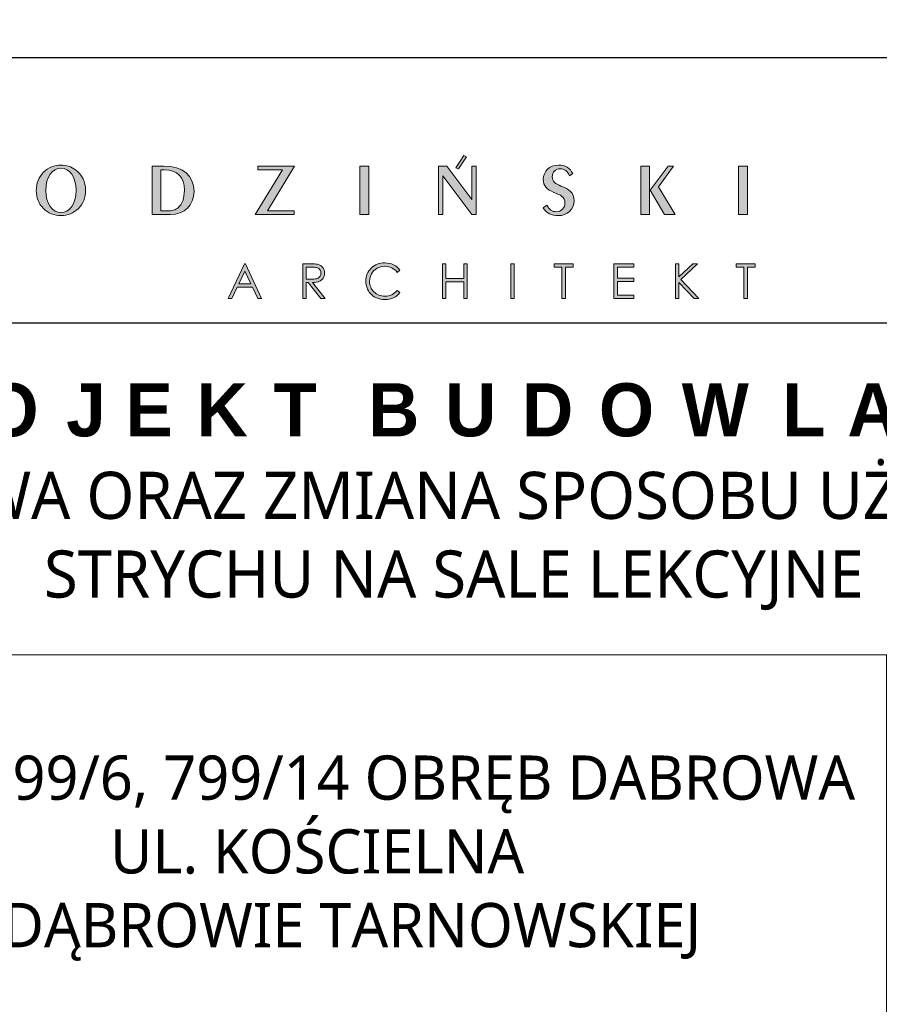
# Model space of a CAD drawing. Header units: millimetres. Extents: x -221 to 149158, y -114258 to 0.
# Tile 82 of 219: x 90289 to 90872, y -55405 to -54738. Entities that reach past the tile are written whole.
import ezdxf

# ---------------------------------------------------------------- set-up
doc = ezdxf.new("R2010")
doc.units = ezdxf.units.MM
doc.layers.get('0').update_dxf_attribs({"lineweight": 0})
doc.layers.add('A-przekrycieram.ART', color=7, linetype='Continuous', lineweight=0, true_color=0xffffff)
doc.layers.add('opis..KF', color=250, linetype='Continuous', lineweight=15)
doc.styles.add('ARCH', font='segoeuil.ttf')

# ---------------------------------------------------------------- blocks, each defined once
blk = doc.blocks.new('*U1674')
at = {"layer": 'A-przekrycieram.ART'}
h = blk.add_hatch(color=256, dxfattribs=at)
h.dxf.hatch_style = 1
h.paths.add_polyline_path([(0, 4200), (5940, 4200), (5940, 0), (0, 0)])
h.paths.add_polyline_path([(200, 4100), (5840, 4100), (5840, 100), (200, 100)], flags=16)
blk = doc.blocks.new('A$C3E4B4AA6')
at = {"layer": 'opis..KF', "lineweight": 0}
h = blk.add_hatch(color=256, dxfattribs=at)
h.dxf.hatch_style = 1
edge = h.paths.add_edge_path()
edge.add_spline(control_points=[(450.52, 40.88), (450.52, 40.88), (450.52, 59.11), (450.52, 59.11), (450.52, 59.11), (450.52, 59.11), (448.89, 59.11), (448.89, 59.11), (448.89, 59.11), (448.89, 59.11), (448.89, 46.51), (448.89, 46.51), (448.89, 46.51), (448.89, 46.51), (439.46, 59.11), (439.46, 59.11), (439.46, 59.11), (439.46, 59.11), (436.36, 59.11), (436.36, 59.11), (436.36, 59.11), (436.36, 59.11), (436.36, 40.88), (436.36, 40.88), (436.36, 40.88), (436.36, 40.88), (437.97, 40.88), (437.97, 40.88), (437.97, 40.88), (437.97, 40.88), (437.97, 55.4), (437.97, 55.4), (437.97, 55.4), (437.97, 55.4), (448.89, 40.88), (448.89, 40.88), (448.89, 40.88), (448.89, 40.88), (450.52, 40.88), (450.52, 40.88)], knot_values=[0, 0, 0, 0, 0.090909, 0.090909, 0.090909, 0.091009, 0.181818, 0.181818, 0.181818, 0.181918, 0.272727, 0.272727, 0.272727, 0.272827, 0.363636, 0.363636, 0.363636, 0.363736, 0.454545, 0.454545, 0.454545, 0.454645, 0.545455, 0.545455, 0.545455, 0.545555, 0.636364, 0.636364, 0.636364, 0.636464, 0.727273, 0.727273, 0.727273, 0.727373, 0.818182, 0.818182, 0.818182, 0.818282, 1, 1, 1, 1], degree=3, periodic=0)
edge = h.paths.add_edge_path()
edge.add_spline(control_points=[(443.87, 58.02), (443.87, 58.02), (446.85, 62.62), (446.85, 62.62), (446.85, 62.62), (446.85, 62.62), (445.89, 63.1), (445.89, 63.1), (445.89, 63.1), (445.89, 63.1), (442.91, 58.5), (442.91, 58.5), (442.91, 58.5), (442.91, 58.5), (443.87, 58.02), (443.87, 58.02)], knot_values=[0, 0, 0, 0, 0.2, 0.2, 0.2, 0.2001, 0.4, 0.4, 0.4, 0.4001, 0.6, 0.6, 0.6, 0.6001, 1, 1, 1, 1], degree=3, periodic=0)
h = blk.add_hatch(color=256, dxfattribs=at)
h.dxf.hatch_style = 1
edge = h.paths.add_edge_path()
edge.add_spline(control_points=[(303.45, 49.95), (303.45, 53.16), (302.11, 55.89), (299.68, 57.69), (299.68, 57.69), (298.04, 58.86), (296.14, 59.5), (294.15, 59.5), (294.15, 59.5), (291.66, 59.5), (289.35, 58.52), (287.59, 56.79), (287.59, 56.79), (285.79, 55.04), (284.84, 52.65), (284.84, 49.95), (284.84, 49.95), (284.84, 47.27), (285.79, 44.9), (287.54, 43.15), (287.54, 43.15), (289.35, 41.35), (291.64, 40.44), (294.15, 40.44), (294.15, 40.44), (296.63, 40.44), (298.92, 41.35), (300.72, 43.15), (300.72, 43.15), (302.5, 44.9), (303.45, 47.27), (303.45, 49.95)], knot_values=[0, 0, 0, 0, 0.111111, 0.111111, 0.111111, 0.111211, 0.222222, 0.222222, 0.222222, 0.222322, 0.333333, 0.333333, 0.333333, 0.333433, 0.444444, 0.444444, 0.444444, 0.444544, 0.555556, 0.555556, 0.555556, 0.555656, 0.666667, 0.666667, 0.666667, 0.666767, 0.777778, 0.777778, 0.777778, 0.777878, 1, 1, 1, 1], degree=3, periodic=0)
edge = h.paths.add_edge_path(flags=16)
edge.add_spline(control_points=[(299.85, 49.95), (299.85, 44.76), (297.31, 41.61), (294.15, 41.61), (294.15, 41.61), (290.95, 41.61), (288.44, 44.78), (288.44, 49.95), (288.44, 49.95), (288.44, 55.14), (290.95, 58.33), (294.15, 58.33), (294.15, 58.33), (297.31, 58.33), (299.85, 55.16), (299.85, 49.95)], knot_values=[0, 0, 0, 0, 0.2, 0.2, 0.2, 0.2001, 0.4, 0.4, 0.4, 0.4001, 0.6, 0.6, 0.6, 0.6001, 1, 1, 1, 1], degree=3, periodic=0)
h = blk.add_hatch(color=256, dxfattribs=at)
h.dxf.hatch_style = 1
edge = h.paths.add_edge_path()
edge.add_spline(control_points=[(487.4, 46.07), (487.4, 49.21), (485.45, 50.31), (482.45, 51.6), (482.45, 51.6), (480.41, 52.48), (479.16, 53.28), (479.16, 55.04), (479.16, 55.04), (479.16, 56.87), (480.41, 58.11), (482.16, 58.11), (482.16, 58.11), (483.79, 58.11), (485.04, 57.18), (485.67, 55.45), (485.67, 55.45), (485.67, 55.45), (486.86, 56.26), (486.86, 56.26), (486.86, 56.26), (485.94, 58.33), (483.99, 59.5), (481.48, 59.5), (481.48, 59.5), (478.07, 59.5), (475.8, 57.18), (475.8, 54.09), (475.8, 54.09), (475.8, 51.63), (477.12, 50.31), (479.82, 49.19), (479.82, 49.19), (482.28, 48.19), (483.96, 47.53), (483.96, 45.22), (483.96, 45.22), (483.96, 43.32), (482.65, 41.91), (480.68, 41.91), (480.68, 41.91), (479.29, 41.91), (477.95, 42.76), (477.12, 44.34), (477.12, 44.34), (477.12, 44.34), (475.78, 43.39), (475.78, 43.39), (475.78, 43.39), (477.12, 41.35), (478.9, 40.44), (481.38, 40.44), (481.38, 40.44), (484.84, 40.44), (487.4, 42.78), (487.4, 46.07)], knot_values=[0, 0, 0, 0, 0.066667, 0.066667, 0.066667, 0.066767, 0.133333, 0.133333, 0.133333, 0.133433, 0.2, 0.2, 0.2, 0.2001, 0.266667, 0.266667, 0.266667, 0.266767, 0.333333, 0.333333, 0.333333, 0.333433, 0.4, 0.4, 0.4, 0.4001, 0.466667, 0.466667, 0.466667, 0.466767, 0.533333, 0.533333, 0.533333, 0.533433, 0.6, 0.6, 0.6, 0.6001, 0.666667, 0.666667, 0.666667, 0.666767, 0.733333, 0.733333, 0.733333, 0.733433, 0.8, 0.8, 0.8, 0.8001, 0.866667, 0.866667, 0.866667, 0.866767, 1, 1, 1, 1], degree=3, periodic=0)
h = blk.add_hatch(color=256, dxfattribs=at)
h.dxf.hatch_style = 1
edge = h.paths.add_edge_path()
edge.add_spline(control_points=[(344.26, 49.58), (344.26, 55.48), (340.09, 59.11), (332.9, 59.11), (332.9, 59.11), (332.9, 59.11), (328.45, 59.11), (328.45, 59.11), (328.45, 59.11), (328.45, 59.11), (328.45, 40.88), (328.45, 40.88), (328.45, 40.88), (328.45, 40.88), (335.34, 40.88), (335.34, 40.88), (335.34, 40.88), (340.72, 40.88), (344.26, 44.39), (344.26, 49.58)], knot_values=[0, 0, 0, 0, 0.166667, 0.166667, 0.166667, 0.166767, 0.333333, 0.333333, 0.333333, 0.333433, 0.5, 0.5, 0.5, 0.5001, 0.666667, 0.666667, 0.666667, 0.666767, 1, 1, 1, 1], degree=3, periodic=0)
edge = h.paths.add_edge_path(flags=16)
edge.add_spline(control_points=[(340.63, 50.04), (340.63, 47), (339.75, 44.71), (338.31, 43.44), (338.31, 43.44), (337.29, 42.56), (335.85, 42.25), (333.81, 42.25), (333.81, 42.25), (333.81, 42.25), (331.81, 42.25), (331.81, 42.25), (331.81, 42.25), (331.81, 42.25), (331.81, 57.74), (331.81, 57.74), (331.81, 57.74), (331.81, 57.74), (333.07, 57.74), (333.07, 57.74), (333.07, 57.74), (337.97, 57.74), (340.63, 55.01), (340.63, 50.04)], knot_values=[0, 0, 0, 0, 0.142857, 0.142857, 0.142857, 0.142957, 0.285714, 0.285714, 0.285714, 0.285814, 0.428571, 0.428571, 0.428571, 0.428671, 0.571429, 0.571429, 0.571429, 0.571529, 0.714286, 0.714286, 0.714286, 0.714386, 1, 1, 1, 1], degree=3, periodic=0)
h = blk.add_hatch(color=256, dxfattribs=at)
h.dxf.hatch_style = 1
edge = h.paths.add_edge_path()
edge.add_spline(control_points=[(382.16, 59.11), (382.16, 59.11), (368.32, 59.11), (368.32, 59.11), (368.32, 59.11), (368.32, 59.11), (368.32, 57.74), (368.32, 57.74), (368.32, 57.74), (368.32, 57.74), (377.58, 57.74), (377.58, 57.74), (377.58, 57.74), (377.58, 57.74), (367.28, 40.88), (367.28, 40.88), (367.28, 40.88), (367.28, 40.88), (381.97, 40.88), (381.97, 40.88), (381.97, 40.88), (381.97, 40.88), (381.97, 42.25), (381.97, 42.25), (381.97, 42.25), (381.97, 42.25), (371.88, 42.25), (371.88, 42.25), (371.88, 42.25), (371.88, 42.25), (382.16, 59.11), (382.16, 59.11)], knot_values=[0, 0, 0, 0, 0.111111, 0.111111, 0.111111, 0.111211, 0.222222, 0.222222, 0.222222, 0.222322, 0.333333, 0.333333, 0.333333, 0.333433, 0.444444, 0.444444, 0.444444, 0.444544, 0.555556, 0.555556, 0.555556, 0.555656, 0.666667, 0.666667, 0.666667, 0.666767, 0.777778, 0.777778, 0.777778, 0.777878, 1, 1, 1, 1], degree=3, periodic=0)
h = blk.add_hatch(color=256, dxfattribs=at)
h.dxf.hatch_style = 1
edge = h.paths.add_edge_path()
edge.add_spline(control_points=[(410.03, 40.88), (410.03, 40.88), (410.03, 59.11), (410.03, 59.11), (410.03, 59.11), (410.03, 59.11), (406.69, 59.11), (406.69, 59.11), (406.69, 59.11), (406.69, 59.11), (406.69, 40.88), (406.69, 40.88), (406.69, 40.88), (406.69, 40.88), (410.03, 40.88), (410.03, 40.88)], knot_values=[0, 0, 0, 0, 0.2, 0.2, 0.2, 0.2001, 0.4, 0.4, 0.4, 0.4001, 0.6, 0.6, 0.6, 0.6001, 1, 1, 1, 1], degree=3, periodic=0)
h = blk.add_hatch(color=256, dxfattribs=at)
h.dxf.hatch_style = 1
edge = h.paths.add_edge_path()
edge.add_spline(control_points=[(525.43, 40.88), (525.43, 40.88), (519.17, 51.29), (519.17, 51.29), (519.17, 51.29), (519.17, 51.29), (524.87, 59.11), (524.87, 59.11), (524.87, 59.11), (524.87, 59.11), (522.77, 59.11), (522.77, 59.11), (522.77, 59.11), (522.77, 59.11), (516.05, 50.02), (516.05, 50.02), (516.05, 50.02), (516.05, 50.02), (521.43, 40.88), (521.43, 40.88), (521.43, 40.88), (521.43, 40.88), (525.43, 40.88), (525.43, 40.88)], knot_values=[0, 0, 0, 0, 0.142857, 0.142857, 0.142857, 0.142957, 0.285714, 0.285714, 0.285714, 0.285814, 0.428571, 0.428571, 0.428571, 0.428671, 0.571429, 0.571429, 0.571429, 0.571529, 0.714286, 0.714286, 0.714286, 0.714386, 1, 1, 1, 1], degree=3, periodic=0)
edge = h.paths.add_edge_path()
edge.add_spline(control_points=[(515.85, 40.88), (515.85, 40.88), (515.85, 59.11), (515.85, 59.11), (515.85, 59.11), (515.85, 59.11), (512.47, 59.11), (512.47, 59.11), (512.47, 59.11), (512.47, 59.11), (512.47, 40.88), (512.47, 40.88), (512.47, 40.88), (512.47, 40.88), (515.85, 40.88), (515.85, 40.88)], knot_values=[0, 0, 0, 0, 0.2, 0.2, 0.2, 0.2001, 0.4, 0.4, 0.4, 0.4001, 0.6, 0.6, 0.6, 0.6001, 1, 1, 1, 1], degree=3, periodic=0)
h = blk.add_hatch(color=256, dxfattribs=at)
h.dxf.hatch_style = 1
edge = h.paths.add_edge_path()
edge.add_spline(control_points=[(552.64, 40.88), (552.64, 40.88), (552.64, 59.11), (552.64, 59.11), (552.64, 59.11), (552.64, 59.11), (549.3, 59.11), (549.3, 59.11), (549.3, 59.11), (549.3, 59.11), (549.3, 40.88), (549.3, 40.88), (549.3, 40.88), (549.3, 40.88), (552.64, 40.88), (552.64, 40.88)], knot_values=[0, 0, 0, 0, 0.2, 0.2, 0.2, 0.2001, 0.4, 0.4, 0.4, 0.4001, 0.6, 0.6, 0.6, 0.6001, 1, 1, 1, 1], degree=3, periodic=0)
h = blk.add_hatch(color=256, dxfattribs=at)
h.dxf.hatch_style = 1
edge = h.paths.add_edge_path()
edge.add_spline(control_points=[(363.59, 22.31), (363.59, 22.31), (369.72, 9.18), (369.72, 9.18), (369.72, 9.18), (369.72, 9.18), (368.31, 9.18), (368.31, 9.18), (368.31, 9.18), (368.31, 9.18), (366.25, 13.5), (366.25, 13.5), (366.25, 13.5), (366.25, 13.5), (360.57, 13.5), (360.57, 13.5), (360.57, 13.5), (360.57, 13.5), (358.53, 9.18), (358.53, 9.18), (358.53, 9.18), (358.53, 9.18), (357.06, 9.18), (357.06, 9.18), (357.06, 9.18), (357.06, 9.18), (363.26, 22.31), (363.26, 22.31), (363.26, 22.31), (363.26, 22.31), (363.59, 22.31), (363.59, 22.31)], knot_values=[0, 0, 0, 0, 0.111111, 0.111111, 0.111111, 0.111211, 0.222222, 0.222222, 0.222222, 0.222322, 0.333333, 0.333333, 0.333333, 0.333433, 0.444444, 0.444444, 0.444444, 0.444544, 0.555556, 0.555556, 0.555556, 0.555656, 0.666667, 0.666667, 0.666667, 0.666767, 0.777778, 0.777778, 0.777778, 0.777878, 1, 1, 1, 1], degree=3, periodic=0)
edge = h.paths.add_edge_path(flags=16)
edge.add_spline(control_points=[(363.43, 19.56), (363.43, 19.56), (361.17, 14.78), (361.17, 14.78), (361.17, 14.78), (361.17, 14.78), (365.68, 14.78), (365.68, 14.78), (365.68, 14.78), (365.68, 14.78), (363.43, 19.56), (363.43, 19.56)], knot_values=[0, 0, 0, 0, 0.25, 0.25, 0.25, 0.2501, 0.5, 0.5, 0.5, 0.5001, 1, 1, 1, 1], degree=3, periodic=0)
h = blk.add_hatch(color=256, dxfattribs=at)
h.dxf.hatch_style = 1
edge = h.paths.add_edge_path()
edge.add_spline(control_points=[(385.19, 22.31), (385.19, 22.31), (387.81, 22.31), (387.81, 22.31), (387.81, 22.31), (389.27, 22.31), (390.26, 22.25), (390.78, 22.13), (390.78, 22.13), (391.56, 21.96), (392.19, 21.57), (392.68, 20.99), (392.68, 20.99), (393.17, 20.4), (393.42, 19.68), (393.42, 18.82), (393.42, 18.82), (393.42, 18.11), (393.25, 17.48), (392.91, 16.94), (392.91, 16.94), (392.58, 16.4), (392.09, 15.99), (391.47, 15.72), (391.47, 15.72), (390.84, 15.44), (389.98, 15.3), (388.87, 15.29), (388.87, 15.29), (388.87, 15.29), (393.6, 9.18), (393.6, 9.18), (393.6, 9.18), (393.6, 9.18), (391.99, 9.18), (391.99, 9.18), (391.99, 9.18), (391.99, 9.18), (387.26, 15.29), (387.26, 15.29), (387.26, 15.29), (387.26, 15.29), (386.51, 15.29), (386.51, 15.29), (386.51, 15.29), (386.51, 15.29), (386.51, 9.18), (386.51, 9.18), (386.51, 9.18), (386.51, 9.18), (385.19, 9.18), (385.19, 9.18), (385.19, 9.18), (385.19, 9.18), (385.19, 22.31), (385.19, 22.31)], knot_values=[0, 0, 0, 0, 0.066667, 0.066667, 0.066667, 0.066767, 0.133333, 0.133333, 0.133333, 0.133433, 0.2, 0.2, 0.2, 0.2001, 0.266667, 0.266667, 0.266667, 0.266767, 0.333333, 0.333333, 0.333333, 0.333433, 0.4, 0.4, 0.4, 0.4001, 0.466667, 0.466667, 0.466667, 0.466767, 0.533333, 0.533333, 0.533333, 0.533433, 0.6, 0.6, 0.6, 0.6001, 0.666667, 0.666667, 0.666667, 0.666767, 0.733333, 0.733333, 0.733333, 0.733433, 0.8, 0.8, 0.8, 0.8001, 0.866667, 0.866667, 0.866667, 0.866767, 1, 1, 1, 1], degree=3, periodic=0)
edge = h.paths.add_edge_path(flags=16)
edge.add_spline(control_points=[(386.51, 21.03), (386.51, 21.03), (386.51, 16.57), (386.51, 16.57), (386.51, 16.57), (386.51, 16.57), (388.77, 16.55), (388.77, 16.55), (388.77, 16.55), (389.65, 16.55), (390.3, 16.64), (390.72, 16.8), (390.72, 16.8), (391.14, 16.97), (391.47, 17.24), (391.71, 17.6), (391.71, 17.6), (391.94, 17.97), (392.06, 18.37), (392.06, 18.83), (392.06, 18.83), (392.06, 19.27), (391.94, 19.67), (391.7, 20.03), (391.7, 20.03), (391.47, 20.39), (391.15, 20.65), (390.76, 20.8), (390.76, 20.8), (390.38, 20.96), (389.73, 21.03), (388.83, 21.03), (388.83, 21.03), (388.83, 21.03), (386.51, 21.03), (386.51, 21.03)], knot_values=[0, 0, 0, 0, 0.1, 0.1, 0.1, 0.1001, 0.2, 0.2, 0.2, 0.2001, 0.3, 0.3, 0.3, 0.3001, 0.4, 0.4, 0.4, 0.4001, 0.5, 0.5, 0.5, 0.5001, 0.6, 0.6, 0.6, 0.6001, 0.7, 0.7, 0.7, 0.7001, 0.8, 0.8, 0.8, 0.8001, 1, 1, 1, 1], degree=3, periodic=0)
h = blk.add_hatch(color=256, dxfattribs=at)
h.dxf.hatch_style = 1
edge = h.paths.add_edge_path()
edge.add_spline(control_points=[(421.82, 19.89), (421.82, 19.89), (420.79, 19.09), (420.79, 19.09), (420.79, 19.09), (420.22, 19.84), (419.53, 20.4), (418.73, 20.79), (418.73, 20.79), (417.93, 21.17), (417.05, 21.36), (416.09, 21.36), (416.09, 21.36), (415.05, 21.36), (414.08, 21.11), (413.18, 20.61), (413.18, 20.61), (412.29, 20.1), (411.6, 19.43), (411.11, 18.58), (411.11, 18.58), (410.62, 17.73), (410.38, 16.78), (410.38, 15.72), (410.38, 15.72), (410.38, 14.12), (410.92, 12.78), (412.02, 11.71), (412.02, 11.71), (413.12, 10.64), (414.5, 10.1), (416.17, 10.1), (416.17, 10.1), (418.01, 10.1), (419.55, 10.82), (420.79, 12.26), (420.79, 12.26), (420.79, 12.26), (421.82, 11.47), (421.82, 11.47), (421.82, 11.47), (421.17, 10.64), (420.35, 9.99), (419.37, 9.54), (419.37, 9.54), (418.39, 9.08), (417.3, 8.86), (416.09, 8.86), (416.09, 8.86), (413.79, 8.86), (411.98, 9.62), (410.66, 11.15), (410.66, 11.15), (409.54, 12.44), (408.99, 14), (408.99, 15.82), (408.99, 15.82), (408.99, 17.74), (409.66, 19.36), (411.01, 20.67), (411.01, 20.67), (412.36, 21.99), (414.04, 22.64), (416.07, 22.64), (416.07, 22.64), (417.3, 22.64), (418.4, 22.4), (419.39, 21.92), (419.39, 21.92), (420.38, 21.43), (421.19, 20.76), (421.82, 19.89)], knot_values=[0, 0, 0, 0, 0.052632, 0.052632, 0.052632, 0.052732, 0.105263, 0.105263, 0.105263, 0.105363, 0.157895, 0.157895, 0.157895, 0.157995, 0.210526, 0.210526, 0.210526, 0.210626, 0.263158, 0.263158, 0.263158, 0.263258, 0.315789, 0.315789, 0.315789, 0.315889, 0.368421, 0.368421, 0.368421, 0.368521, 0.421053, 0.421053, 0.421053, 0.421153, 0.473684, 0.473684, 0.473684, 0.473784, 0.526316, 0.526316, 0.526316, 0.526416, 0.578947, 0.578947, 0.578947, 0.579047, 0.631579, 0.631579, 0.631579, 0.631679, 0.684211, 0.684211, 0.684211, 0.684311, 0.736842, 0.736842, 0.736842, 0.736942, 0.789474, 0.789474, 0.789474, 0.789574, 0.842105, 0.842105, 0.842105, 0.842205, 0.894737, 0.894737, 0.894737, 0.894837, 1, 1, 1, 1], degree=3, periodic=0)
h = blk.add_hatch(color=256, dxfattribs=at)
h.dxf.hatch_style = 1
edge = h.paths.add_edge_path()
edge.add_spline(control_points=[(437.81, 22.31), (437.81, 22.31), (439.13, 22.31), (439.13, 22.31), (439.13, 22.31), (439.13, 22.31), (439.13, 16.81), (439.13, 16.81), (439.13, 16.81), (439.13, 16.81), (445.82, 16.81), (445.82, 16.81), (445.82, 16.81), (445.82, 16.81), (445.82, 22.31), (445.82, 22.31), (445.82, 22.31), (445.82, 22.31), (447.13, 22.31), (447.13, 22.31), (447.13, 22.31), (447.13, 22.31), (447.13, 9.18), (447.13, 9.18), (447.13, 9.18), (447.13, 9.18), (445.82, 9.18), (445.82, 9.18), (445.82, 9.18), (445.82, 9.18), (445.82, 15.53), (445.82, 15.53), (445.82, 15.53), (445.82, 15.53), (439.13, 15.53), (439.13, 15.53), (439.13, 15.53), (439.13, 15.53), (439.13, 9.18), (439.13, 9.18), (439.13, 9.18), (439.13, 9.18), (437.81, 9.18), (437.81, 9.18), (437.81, 9.18), (437.81, 9.18), (437.81, 22.31), (437.81, 22.31)], knot_values=[0, 0, 0, 0, 0.076923, 0.076923, 0.076923, 0.077023, 0.153846, 0.153846, 0.153846, 0.153946, 0.230769, 0.230769, 0.230769, 0.230869, 0.307692, 0.307692, 0.307692, 0.307792, 0.384615, 0.384615, 0.384615, 0.384715, 0.461538, 0.461538, 0.461538, 0.461638, 0.538462, 0.538462, 0.538462, 0.538562, 0.615385, 0.615385, 0.615385, 0.615485, 0.692308, 0.692308, 0.692308, 0.692408, 0.769231, 0.769231, 0.769231, 0.769331, 0.846154, 0.846154, 0.846154, 0.846254, 1, 1, 1, 1], degree=3, periodic=0)
h = blk.add_hatch(color=256, dxfattribs=at)
h.dxf.hatch_style = 1
edge = h.paths.add_edge_path()
edge.add_spline(control_points=[(463.51, 22.31), (463.51, 22.31), (464.83, 22.31), (464.83, 22.31), (464.83, 22.31), (464.83, 22.31), (464.83, 9.18), (464.83, 9.18), (464.83, 9.18), (464.83, 9.18), (463.51, 9.18), (463.51, 9.18), (463.51, 9.18), (463.51, 9.18), (463.51, 22.31), (463.51, 22.31)], knot_values=[0, 0, 0, 0, 0.2, 0.2, 0.2, 0.2001, 0.4, 0.4, 0.4, 0.4001, 0.6, 0.6, 0.6, 0.6001, 1, 1, 1, 1], degree=3, periodic=0)
h = blk.add_hatch(color=256, dxfattribs=at)
h.dxf.hatch_style = 1
edge = h.paths.add_edge_path()
edge.add_spline(control_points=[(479.91, 21.03), (479.91, 21.03), (479.91, 22.31), (479.91, 22.31), (479.91, 22.31), (479.91, 22.31), (487.09, 22.31), (487.09, 22.31), (487.09, 22.31), (487.09, 22.31), (487.09, 21.03), (487.09, 21.03), (487.09, 21.03), (487.09, 21.03), (484.17, 21.03), (484.17, 21.03), (484.17, 21.03), (484.17, 21.03), (484.17, 9.18), (484.17, 9.18), (484.17, 9.18), (484.17, 9.18), (482.83, 9.18), (482.83, 9.18), (482.83, 9.18), (482.83, 9.18), (482.83, 21.03), (482.83, 21.03), (482.83, 21.03), (482.83, 21.03), (479.91, 21.03), (479.91, 21.03)], knot_values=[0, 0, 0, 0, 0.111111, 0.111111, 0.111111, 0.111211, 0.222222, 0.222222, 0.222222, 0.222322, 0.333333, 0.333333, 0.333333, 0.333433, 0.444444, 0.444444, 0.444444, 0.444544, 0.555556, 0.555556, 0.555556, 0.555656, 0.666667, 0.666667, 0.666667, 0.666767, 0.777778, 0.777778, 0.777778, 0.777878, 1, 1, 1, 1], degree=3, periodic=0)
h = blk.add_hatch(color=256, dxfattribs=at)
h.dxf.hatch_style = 1
edge = h.paths.add_edge_path()
edge.add_spline(control_points=[(502.38, 22.31), (502.38, 22.31), (509.9, 22.31), (509.9, 22.31), (509.9, 22.31), (509.9, 22.31), (509.9, 21.03), (509.9, 21.03), (509.9, 21.03), (509.9, 21.03), (503.7, 21.03), (503.7, 21.03), (503.7, 21.03), (503.7, 21.03), (503.7, 16.92), (503.7, 16.92), (503.7, 16.92), (503.7, 16.92), (509.84, 16.92), (509.84, 16.92), (509.84, 16.92), (509.84, 16.92), (509.84, 15.64), (509.84, 15.64), (509.84, 15.64), (509.84, 15.64), (503.7, 15.64), (503.7, 15.64), (503.7, 15.64), (503.7, 15.64), (503.7, 10.46), (503.7, 10.46), (503.7, 10.46), (503.7, 10.46), (509.84, 10.46), (509.84, 10.46), (509.84, 10.46), (509.84, 10.46), (509.84, 9.18), (509.84, 9.18), (509.84, 9.18), (509.84, 9.18), (502.38, 9.18), (502.38, 9.18), (502.38, 9.18), (502.38, 9.18), (502.38, 22.31), (502.38, 22.31)], knot_values=[0, 0, 0, 0, 0.076923, 0.076923, 0.076923, 0.077023, 0.153846, 0.153846, 0.153846, 0.153946, 0.230769, 0.230769, 0.230769, 0.230869, 0.307692, 0.307692, 0.307692, 0.307792, 0.384615, 0.384615, 0.384615, 0.384715, 0.461538, 0.461538, 0.461538, 0.461638, 0.538462, 0.538462, 0.538462, 0.538562, 0.615385, 0.615385, 0.615385, 0.615485, 0.692308, 0.692308, 0.692308, 0.692408, 0.769231, 0.769231, 0.769231, 0.769331, 0.846154, 0.846154, 0.846154, 0.846254, 1, 1, 1, 1], degree=3, periodic=0)
h = blk.add_hatch(color=256, dxfattribs=at)
h.dxf.hatch_style = 1
edge = h.paths.add_edge_path()
edge.add_spline(control_points=[(525.54, 22.31), (525.54, 22.31), (526.88, 22.31), (526.88, 22.31), (526.88, 22.31), (526.88, 22.31), (526.88, 17.39), (526.88, 17.39), (526.88, 17.39), (526.88, 17.39), (532.14, 22.31), (532.14, 22.31), (532.14, 22.31), (532.14, 22.31), (533.91, 22.31), (533.91, 22.31), (533.91, 22.31), (533.91, 22.31), (527.58, 16.42), (527.58, 16.42), (527.58, 16.42), (527.58, 16.42), (534.4, 9.18), (534.4, 9.18), (534.4, 9.18), (534.4, 9.18), (532.65, 9.18), (532.65, 9.18), (532.65, 9.18), (532.65, 9.18), (526.88, 15.32), (526.88, 15.32), (526.88, 15.32), (526.88, 15.32), (526.88, 9.18), (526.88, 9.18), (526.88, 9.18), (526.88, 9.18), (525.54, 9.18), (525.54, 9.18), (525.54, 9.18), (525.54, 9.18), (525.54, 22.31), (525.54, 22.31)], knot_values=[0, 0, 0, 0, 0.083333, 0.083333, 0.083333, 0.083433, 0.166667, 0.166667, 0.166667, 0.166767, 0.25, 0.25, 0.25, 0.2501, 0.333333, 0.333333, 0.333333, 0.333433, 0.416667, 0.416667, 0.416667, 0.416767, 0.5, 0.5, 0.5, 0.5001, 0.583333, 0.583333, 0.583333, 0.583433, 0.666667, 0.666667, 0.666667, 0.666767, 0.75, 0.75, 0.75, 0.7501, 0.833333, 0.833333, 0.833333, 0.833433, 1, 1, 1, 1], degree=3, periodic=0)
h = blk.add_hatch(color=256, dxfattribs=at)
h.dxf.hatch_style = 1
edge = h.paths.add_edge_path()
edge.add_spline(control_points=[(548.42, 21.03), (548.42, 21.03), (548.42, 22.31), (548.42, 22.31), (548.42, 22.31), (548.42, 22.31), (555.61, 22.31), (555.61, 22.31), (555.61, 22.31), (555.61, 22.31), (555.61, 21.03), (555.61, 21.03), (555.61, 21.03), (555.61, 21.03), (552.68, 21.03), (552.68, 21.03), (552.68, 21.03), (552.68, 21.03), (552.68, 9.18), (552.68, 9.18), (552.68, 9.18), (552.68, 9.18), (551.35, 9.18), (551.35, 9.18), (551.35, 9.18), (551.35, 9.18), (551.35, 21.03), (551.35, 21.03), (551.35, 21.03), (551.35, 21.03), (548.42, 21.03), (548.42, 21.03)], knot_values=[0, 0, 0, 0, 0.111111, 0.111111, 0.111111, 0.111211, 0.222222, 0.222222, 0.222222, 0.222322, 0.333333, 0.333333, 0.333333, 0.333433, 0.444444, 0.444444, 0.444444, 0.444544, 0.555556, 0.555556, 0.555556, 0.555656, 0.666667, 0.666667, 0.666667, 0.666767, 0.777778, 0.777778, 0.777778, 0.777878, 1, 1, 1, 1], degree=3, periodic=0)
at = {"layer": 'opis..KF', "lineweight": 30}
blk.add_lwpolyline([(0, 100), (933, 100), (933, 0), (0, 0)], close=True, dxfattribs=at)
at = {"layer": 'opis..KF', "lineweight": 0}
for points, knots in [([(443.87, 58.02), (443.87, 58.02), (446.85, 62.62), (446.85, 62.62), (446.85, 62.62), (446.85, 62.62), (445.89, 63.1), (445.89, 63.1), (445.89, 63.1), (445.89, 63.1), (442.91, 58.5), (442.91, 58.5), (442.91, 58.5), (442.91, 58.5), (443.87, 58.02), (443.87, 58.02)], [0, 0, 0, 0, 0.2, 0.2, 0.2, 0.2, 0.4, 0.4, 0.4, 0.4, 0.6, 0.6, 0.6, 0.6, 1, 1, 1, 1]), ([(303.45, 49.95), (303.45, 53.16), (302.11, 55.89), (299.68, 57.69), (299.68, 57.69), (298.04, 58.86), (296.14, 59.5), (294.15, 59.5), (294.15, 59.5), (291.66, 59.5), (289.35, 58.52), (287.59, 56.79), (287.59, 56.79), (285.79, 55.04), (284.84, 52.65), (284.84, 49.95), (284.84, 49.95), (284.84, 47.27), (285.79, 44.9), (287.54, 43.15), (287.54, 43.15), (289.35, 41.35), (291.64, 40.44), (294.15, 40.44), (294.15, 40.44), (296.63, 40.44), (298.92, 41.35), (300.72, 43.15), (300.72, 43.15), (302.5, 44.9), (303.45, 47.27), (303.45, 49.95)], [0, 0, 0, 0, 0.111111, 0.111111, 0.111111, 0.111111, 0.222222, 0.222222, 0.222222, 0.222222, 0.333333, 0.333333, 0.333333, 0.333333, 0.444444, 0.444444, 0.444444, 0.444444, 0.555556, 0.555556, 0.555556, 0.555556, 0.666667, 0.666667, 0.666667, 0.666667, 0.777778, 0.777778, 0.777778, 0.777778, 1, 1, 1, 1]), ([(487.4, 46.07), (487.4, 49.21), (485.45, 50.31), (482.45, 51.6), (482.45, 51.6), (480.41, 52.48), (479.16, 53.28), (479.16, 55.04), (479.16, 55.04), (479.16, 56.87), (480.41, 58.11), (482.16, 58.11), (482.16, 58.11), (483.79, 58.11), (485.04, 57.18), (485.67, 55.45), (485.67, 55.45), (485.67, 55.45), (486.86, 56.26), (486.86, 56.26), (486.86, 56.26), (485.94, 58.33), (483.99, 59.5), (481.48, 59.5), (481.48, 59.5), (478.07, 59.5), (475.8, 57.18), (475.8, 54.09), (475.8, 54.09), (475.8, 51.63), (477.12, 50.31), (479.82, 49.19), (479.82, 49.19), (482.28, 48.19), (483.96, 47.53), (483.96, 45.22), (483.96, 45.22), (483.96, 43.32), (482.65, 41.91), (480.68, 41.91), (480.68, 41.91), (479.29, 41.91), (477.95, 42.76), (477.12, 44.34), (477.12, 44.34), (477.12, 44.34), (475.78, 43.39), (475.78, 43.39), (475.78, 43.39), (477.12, 41.35), (478.9, 40.44), (481.38, 40.44), (481.38, 40.44), (484.84, 40.44), (487.4, 42.78), (487.4, 46.07)], [0, 0, 0, 0, 0.066667, 0.066667, 0.066667, 0.066667, 0.133333, 0.133333, 0.133333, 0.133333, 0.2, 0.2, 0.2, 0.2, 0.266667, 0.266667, 0.266667, 0.266667, 0.333333, 0.333333, 0.333333, 0.333333, 0.4, 0.4, 0.4, 0.4, 0.466667, 0.466667, 0.466667, 0.466667, 0.533333, 0.533333, 0.533333, 0.533333, 0.6, 0.6, 0.6, 0.6, 0.666667, 0.666667, 0.666667, 0.666667, 0.733333, 0.733333, 0.733333, 0.733333, 0.8, 0.8, 0.8, 0.8, 0.866667, 0.866667, 0.866667, 0.866667, 1, 1, 1, 1]), ([(299.85, 49.95), (299.85, 44.76), (297.31, 41.61), (294.15, 41.61), (294.15, 41.61), (290.95, 41.61), (288.44, 44.78), (288.44, 49.95), (288.44, 49.95), (288.44, 55.14), (290.95, 58.33), (294.15, 58.33), (294.15, 58.33), (297.31, 58.33), (299.85, 55.16), (299.85, 49.95)], [0, 0, 0, 0, 0.2, 0.2, 0.2, 0.2, 0.4, 0.4, 0.4, 0.4, 0.6, 0.6, 0.6, 0.6, 1, 1, 1, 1]), ([(344.26, 49.58), (344.26, 55.48), (340.09, 59.11), (332.9, 59.11), (332.9, 59.11), (332.9, 59.11), (328.45, 59.11), (328.45, 59.11), (328.45, 59.11), (328.45, 59.11), (328.45, 40.88), (328.45, 40.88), (328.45, 40.88), (328.45, 40.88), (335.34, 40.88), (335.34, 40.88), (335.34, 40.88), (340.72, 40.88), (344.26, 44.39), (344.26, 49.58)], [0, 0, 0, 0, 0.166667, 0.166667, 0.166667, 0.166667, 0.333333, 0.333333, 0.333333, 0.333333, 0.5, 0.5, 0.5, 0.5, 0.666667, 0.666667, 0.666667, 0.666667, 1, 1, 1, 1]), ([(340.63, 50.04), (340.63, 47), (339.75, 44.71), (338.31, 43.44), (338.31, 43.44), (337.29, 42.56), (335.85, 42.25), (333.81, 42.25), (333.81, 42.25), (333.81, 42.25), (331.81, 42.25), (331.81, 42.25), (331.81, 42.25), (331.81, 42.25), (331.81, 57.74), (331.81, 57.74), (331.81, 57.74), (331.81, 57.74), (333.07, 57.74), (333.07, 57.74), (333.07, 57.74), (337.97, 57.74), (340.63, 55.01), (340.63, 50.04)], [0, 0, 0, 0, 0.142857, 0.142857, 0.142857, 0.142857, 0.285714, 0.285714, 0.285714, 0.285714, 0.428571, 0.428571, 0.428571, 0.428571, 0.571429, 0.571429, 0.571429, 0.571429, 0.714286, 0.714286, 0.714286, 0.714286, 1, 1, 1, 1]), ([(382.16, 59.11), (382.16, 59.11), (368.32, 59.11), (368.32, 59.11), (368.32, 59.11), (368.32, 59.11), (368.32, 57.74), (368.32, 57.74), (368.32, 57.74), (368.32, 57.74), (377.58, 57.74), (377.58, 57.74), (377.58, 57.74), (377.58, 57.74), (367.28, 40.88), (367.28, 40.88), (367.28, 40.88), (367.28, 40.88), (381.97, 40.88), (381.97, 40.88), (381.97, 40.88), (381.97, 40.88), (381.97, 42.25), (381.97, 42.25), (381.97, 42.25), (381.97, 42.25), (371.88, 42.25), (371.88, 42.25), (371.88, 42.25), (371.88, 42.25), (382.16, 59.11), (382.16, 59.11)], [0, 0, 0, 0, 0.111111, 0.111111, 0.111111, 0.111111, 0.222222, 0.222222, 0.222222, 0.222222, 0.333333, 0.333333, 0.333333, 0.333333, 0.444444, 0.444444, 0.444444, 0.444444, 0.555556, 0.555556, 0.555556, 0.555556, 0.666667, 0.666667, 0.666667, 0.666667, 0.777778, 0.777778, 0.777778, 0.777778, 1, 1, 1, 1]), ([(410.03, 40.88), (410.03, 40.88), (410.03, 59.11), (410.03, 59.11), (410.03, 59.11), (410.03, 59.11), (406.69, 59.11), (406.69, 59.11), (406.69, 59.11), (406.69, 59.11), (406.69, 40.88), (406.69, 40.88), (406.69, 40.88), (406.69, 40.88), (410.03, 40.88), (410.03, 40.88)], [0, 0, 0, 0, 0.2, 0.2, 0.2, 0.2, 0.4, 0.4, 0.4, 0.4, 0.6, 0.6, 0.6, 0.6, 1, 1, 1, 1]), ([(450.52, 40.88), (450.52, 40.88), (450.52, 59.11), (450.52, 59.11), (450.52, 59.11), (450.52, 59.11), (448.89, 59.11), (448.89, 59.11), (448.89, 59.11), (448.89, 59.11), (448.89, 46.51), (448.89, 46.51), (448.89, 46.51), (448.89, 46.51), (439.46, 59.11), (439.46, 59.11), (439.46, 59.11), (439.46, 59.11), (436.36, 59.11), (436.36, 59.11), (436.36, 59.11), (436.36, 59.11), (436.36, 40.88), (436.36, 40.88), (436.36, 40.88), (436.36, 40.88), (437.97, 40.88), (437.97, 40.88), (437.97, 40.88), (437.97, 40.88), (437.97, 55.4), (437.97, 55.4), (437.97, 55.4), (437.97, 55.4), (448.89, 40.88), (448.89, 40.88), (448.89, 40.88), (448.89, 40.88), (450.52, 40.88), (450.52, 40.88)], [0, 0, 0, 0, 0.090909, 0.090909, 0.090909, 0.090909, 0.181818, 0.181818, 0.181818, 0.181818, 0.272727, 0.272727, 0.272727, 0.272727, 0.363636, 0.363636, 0.363636, 0.363636, 0.454545, 0.454545, 0.454545, 0.454545, 0.545455, 0.545455, 0.545455, 0.545455, 0.636364, 0.636364, 0.636364, 0.636364, 0.727273, 0.727273, 0.727273, 0.727273, 0.818182, 0.818182, 0.818182, 0.818182, 1, 1, 1, 1]), ([(515.85, 40.88), (515.85, 40.88), (515.85, 59.11), (515.85, 59.11), (515.85, 59.11), (515.85, 59.11), (512.47, 59.11), (512.47, 59.11), (512.47, 59.11), (512.47, 59.11), (512.47, 40.88), (512.47, 40.88), (512.47, 40.88), (512.47, 40.88), (515.85, 40.88), (515.85, 40.88)], [0, 0, 0, 0, 0.2, 0.2, 0.2, 0.2, 0.4, 0.4, 0.4, 0.4, 0.6, 0.6, 0.6, 0.6, 1, 1, 1, 1]), ([(525.43, 40.88), (525.43, 40.88), (519.17, 51.29), (519.17, 51.29), (519.17, 51.29), (519.17, 51.29), (524.87, 59.11), (524.87, 59.11), (524.87, 59.11), (524.87, 59.11), (522.77, 59.11), (522.77, 59.11), (522.77, 59.11), (522.77, 59.11), (516.05, 50.02), (516.05, 50.02), (516.05, 50.02), (516.05, 50.02), (521.43, 40.88), (521.43, 40.88), (521.43, 40.88), (521.43, 40.88), (525.43, 40.88), (525.43, 40.88)], [0, 0, 0, 0, 0.142857, 0.142857, 0.142857, 0.142857, 0.285714, 0.285714, 0.285714, 0.285714, 0.428571, 0.428571, 0.428571, 0.428571, 0.571429, 0.571429, 0.571429, 0.571429, 0.714286, 0.714286, 0.714286, 0.714286, 1, 1, 1, 1]), ([(552.64, 40.88), (552.64, 40.88), (552.64, 59.11), (552.64, 59.11), (552.64, 59.11), (552.64, 59.11), (549.3, 59.11), (549.3, 59.11), (549.3, 59.11), (549.3, 59.11), (549.3, 40.88), (549.3, 40.88), (549.3, 40.88), (549.3, 40.88), (552.64, 40.88), (552.64, 40.88)], [0, 0, 0, 0, 0.2, 0.2, 0.2, 0.2, 0.4, 0.4, 0.4, 0.4, 0.6, 0.6, 0.6, 0.6, 1, 1, 1, 1]), ([(363.59, 22.31), (363.59, 22.31), (369.72, 9.18), (369.72, 9.18), (369.72, 9.18), (369.72, 9.18), (368.31, 9.18), (368.31, 9.18), (368.31, 9.18), (368.31, 9.18), (366.25, 13.5), (366.25, 13.5), (366.25, 13.5), (366.25, 13.5), (360.57, 13.5), (360.57, 13.5), (360.57, 13.5), (360.57, 13.5), (358.53, 9.18), (358.53, 9.18), (358.53, 9.18), (358.53, 9.18), (357.06, 9.18), (357.06, 9.18), (357.06, 9.18), (357.06, 9.18), (363.26, 22.31), (363.26, 22.31), (363.26, 22.31), (363.26, 22.31), (363.59, 22.31), (363.59, 22.31)], [0, 0, 0, 0, 0.111111, 0.111111, 0.111111, 0.111111, 0.222222, 0.222222, 0.222222, 0.222222, 0.333333, 0.333333, 0.333333, 0.333333, 0.444444, 0.444444, 0.444444, 0.444444, 0.555556, 0.555556, 0.555556, 0.555556, 0.666667, 0.666667, 0.666667, 0.666667, 0.777778, 0.777778, 0.777778, 0.777778, 1, 1, 1, 1]), ([(385.19, 22.31), (385.19, 22.31), (387.81, 22.31), (387.81, 22.31), (387.81, 22.31), (389.27, 22.31), (390.26, 22.25), (390.78, 22.13), (390.78, 22.13), (391.56, 21.96), (392.19, 21.57), (392.68, 20.99), (392.68, 20.99), (393.17, 20.4), (393.42, 19.68), (393.42, 18.82), (393.42, 18.82), (393.42, 18.11), (393.25, 17.48), (392.91, 16.94), (392.91, 16.94), (392.58, 16.4), (392.09, 15.99), (391.47, 15.72), (391.47, 15.72), (390.84, 15.44), (389.98, 15.3), (388.87, 15.29), (388.87, 15.29), (388.87, 15.29), (393.6, 9.18), (393.6, 9.18), (393.6, 9.18), (393.6, 9.18), (391.99, 9.18), (391.99, 9.18), (391.99, 9.18), (391.99, 9.18), (387.26, 15.29), (387.26, 15.29), (387.26, 15.29), (387.26, 15.29), (386.51, 15.29), (386.51, 15.29), (386.51, 15.29), (386.51, 15.29), (386.51, 9.18), (386.51, 9.18), (386.51, 9.18), (386.51, 9.18), (385.19, 9.18), (385.19, 9.18), (385.19, 9.18), (385.19, 9.18), (385.19, 22.31), (385.19, 22.31)], [0, 0, 0, 0, 0.066667, 0.066667, 0.066667, 0.066667, 0.133333, 0.133333, 0.133333, 0.133333, 0.2, 0.2, 0.2, 0.2, 0.266667, 0.266667, 0.266667, 0.266667, 0.333333, 0.333333, 0.333333, 0.333333, 0.4, 0.4, 0.4, 0.4, 0.466667, 0.466667, 0.466667, 0.466667, 0.533333, 0.533333, 0.533333, 0.533333, 0.6, 0.6, 0.6, 0.6, 0.666667, 0.666667, 0.666667, 0.666667, 0.733333, 0.733333, 0.733333, 0.733333, 0.8, 0.8, 0.8, 0.8, 0.866667, 0.866667, 0.866667, 0.866667, 1, 1, 1, 1]), ([(421.82, 19.89), (421.82, 19.89), (420.79, 19.09), (420.79, 19.09), (420.79, 19.09), (420.22, 19.84), (419.53, 20.4), (418.73, 20.79), (418.73, 20.79), (417.93, 21.17), (417.05, 21.36), (416.09, 21.36), (416.09, 21.36), (415.05, 21.36), (414.08, 21.11), (413.18, 20.61), (413.18, 20.61), (412.29, 20.1), (411.6, 19.43), (411.11, 18.58), (411.11, 18.58), (410.62, 17.73), (410.38, 16.78), (410.38, 15.72), (410.38, 15.72), (410.38, 14.12), (410.92, 12.78), (412.02, 11.71), (412.02, 11.71), (413.12, 10.64), (414.5, 10.1), (416.17, 10.1), (416.17, 10.1), (418.01, 10.1), (419.55, 10.82), (420.79, 12.26), (420.79, 12.26), (420.79, 12.26), (421.82, 11.47), (421.82, 11.47), (421.82, 11.47), (421.17, 10.64), (420.35, 9.99), (419.37, 9.54), (419.37, 9.54), (418.39, 9.08), (417.3, 8.86), (416.09, 8.86), (416.09, 8.86), (413.79, 8.86), (411.98, 9.62), (410.66, 11.15), (410.66, 11.15), (409.54, 12.44), (408.99, 14), (408.99, 15.82), (408.99, 15.82), (408.99, 17.74), (409.66, 19.36), (411.01, 20.67), (411.01, 20.67), (412.36, 21.99), (414.04, 22.64), (416.07, 22.64), (416.07, 22.64), (417.3, 22.64), (418.4, 22.4), (419.39, 21.92), (419.39, 21.92), (420.38, 21.43), (421.19, 20.76), (421.82, 19.89)], [0, 0, 0, 0, 0.052632, 0.052632, 0.052632, 0.052632, 0.105263, 0.105263, 0.105263, 0.105263, 0.157895, 0.157895, 0.157895, 0.157895, 0.210526, 0.210526, 0.210526, 0.210526, 0.263158, 0.263158, 0.263158, 0.263158, 0.315789, 0.315789, 0.315789, 0.315789, 0.368421, 0.368421, 0.368421, 0.368421, 0.421053, 0.421053, 0.421053, 0.421053, 0.473684, 0.473684, 0.473684, 0.473684, 0.526316, 0.526316, 0.526316, 0.526316, 0.578947, 0.578947, 0.578947, 0.578947, 0.631579, 0.631579, 0.631579, 0.631579, 0.684211, 0.684211, 0.684211, 0.684211, 0.736842, 0.736842, 0.736842, 0.736842, 0.789474, 0.789474, 0.789474, 0.789474, 0.842105, 0.842105, 0.842105, 0.842105, 0.894737, 0.894737, 0.894737, 0.894737, 1, 1, 1, 1]), ([(437.81, 22.31), (437.81, 22.31), (439.13, 22.31), (439.13, 22.31), (439.13, 22.31), (439.13, 22.31), (439.13, 16.81), (439.13, 16.81), (439.13, 16.81), (439.13, 16.81), (445.82, 16.81), (445.82, 16.81), (445.82, 16.81), (445.82, 16.81), (445.82, 22.31), (445.82, 22.31), (445.82, 22.31), (445.82, 22.31), (447.13, 22.31), (447.13, 22.31), (447.13, 22.31), (447.13, 22.31), (447.13, 9.18), (447.13, 9.18), (447.13, 9.18), (447.13, 9.18), (445.82, 9.18), (445.82, 9.18), (445.82, 9.18), (445.82, 9.18), (445.82, 15.53), (445.82, 15.53), (445.82, 15.53), (445.82, 15.53), (439.13, 15.53), (439.13, 15.53), (439.13, 15.53), (439.13, 15.53), (439.13, 9.18), (439.13, 9.18), (439.13, 9.18), (439.13, 9.18), (437.81, 9.18), (437.81, 9.18), (437.81, 9.18), (437.81, 9.18), (437.81, 22.31), (437.81, 22.31)], [0, 0, 0, 0, 0.076923, 0.076923, 0.076923, 0.076923, 0.153846, 0.153846, 0.153846, 0.153846, 0.230769, 0.230769, 0.230769, 0.230769, 0.307692, 0.307692, 0.307692, 0.307692, 0.384615, 0.384615, 0.384615, 0.384615, 0.461538, 0.461538, 0.461538, 0.461538, 0.538462, 0.538462, 0.538462, 0.538462, 0.615385, 0.615385, 0.615385, 0.615385, 0.692308, 0.692308, 0.692308, 0.692308, 0.769231, 0.769231, 0.769231, 0.769231, 0.846154, 0.846154, 0.846154, 0.846154, 1, 1, 1, 1]), ([(463.51, 22.31), (463.51, 22.31), (464.83, 22.31), (464.83, 22.31), (464.83, 22.31), (464.83, 22.31), (464.83, 9.18), (464.83, 9.18), (464.83, 9.18), (464.83, 9.18), (463.51, 9.18), (463.51, 9.18), (463.51, 9.18), (463.51, 9.18), (463.51, 22.31), (463.51, 22.31)], [0, 0, 0, 0, 0.2, 0.2, 0.2, 0.2, 0.4, 0.4, 0.4, 0.4, 0.6, 0.6, 0.6, 0.6, 1, 1, 1, 1]), ([(479.91, 21.03), (479.91, 21.03), (479.91, 22.31), (479.91, 22.31), (479.91, 22.31), (479.91, 22.31), (487.09, 22.31), (487.09, 22.31), (487.09, 22.31), (487.09, 22.31), (487.09, 21.03), (487.09, 21.03), (487.09, 21.03), (487.09, 21.03), (484.17, 21.03), (484.17, 21.03), (484.17, 21.03), (484.17, 21.03), (484.17, 9.18), (484.17, 9.18), (484.17, 9.18), (484.17, 9.18), (482.83, 9.18), (482.83, 9.18), (482.83, 9.18), (482.83, 9.18), (482.83, 21.03), (482.83, 21.03), (482.83, 21.03), (482.83, 21.03), (479.91, 21.03), (479.91, 21.03)], [0, 0, 0, 0, 0.111111, 0.111111, 0.111111, 0.111111, 0.222222, 0.222222, 0.222222, 0.222222, 0.333333, 0.333333, 0.333333, 0.333333, 0.444444, 0.444444, 0.444444, 0.444444, 0.555556, 0.555556, 0.555556, 0.555556, 0.666667, 0.666667, 0.666667, 0.666667, 0.777778, 0.777778, 0.777778, 0.777778, 1, 1, 1, 1]), ([(502.38, 22.31), (502.38, 22.31), (509.9, 22.31), (509.9, 22.31), (509.9, 22.31), (509.9, 22.31), (509.9, 21.03), (509.9, 21.03), (509.9, 21.03), (509.9, 21.03), (503.7, 21.03), (503.7, 21.03), (503.7, 21.03), (503.7, 21.03), (503.7, 16.92), (503.7, 16.92), (503.7, 16.92), (503.7, 16.92), (509.84, 16.92), (509.84, 16.92), (509.84, 16.92), (509.84, 16.92), (509.84, 15.64), (509.84, 15.64), (509.84, 15.64), (509.84, 15.64), (503.7, 15.64), (503.7, 15.64), (503.7, 15.64), (503.7, 15.64), (503.7, 10.46), (503.7, 10.46), (503.7, 10.46), (503.7, 10.46), (509.84, 10.46), (509.84, 10.46), (509.84, 10.46), (509.84, 10.46), (509.84, 9.18), (509.84, 9.18), (509.84, 9.18), (509.84, 9.18), (502.38, 9.18), (502.38, 9.18), (502.38, 9.18), (502.38, 9.18), (502.38, 22.31), (502.38, 22.31)], [0, 0, 0, 0, 0.076923, 0.076923, 0.076923, 0.076923, 0.153846, 0.153846, 0.153846, 0.153846, 0.230769, 0.230769, 0.230769, 0.230769, 0.307692, 0.307692, 0.307692, 0.307692, 0.384615, 0.384615, 0.384615, 0.384615, 0.461538, 0.461538, 0.461538, 0.461538, 0.538462, 0.538462, 0.538462, 0.538462, 0.615385, 0.615385, 0.615385, 0.615385, 0.692308, 0.692308, 0.692308, 0.692308, 0.769231, 0.769231, 0.769231, 0.769231, 0.846154, 0.846154, 0.846154, 0.846154, 1, 1, 1, 1]), ([(525.54, 22.31), (525.54, 22.31), (526.88, 22.31), (526.88, 22.31), (526.88, 22.31), (526.88, 22.31), (526.88, 17.39), (526.88, 17.39), (526.88, 17.39), (526.88, 17.39), (532.14, 22.31), (532.14, 22.31), (532.14, 22.31), (532.14, 22.31), (533.91, 22.31), (533.91, 22.31), (533.91, 22.31), (533.91, 22.31), (527.58, 16.42), (527.58, 16.42), (527.58, 16.42), (527.58, 16.42), (534.4, 9.18), (534.4, 9.18), (534.4, 9.18), (534.4, 9.18), (532.65, 9.18), (532.65, 9.18), (532.65, 9.18), (532.65, 9.18), (526.88, 15.32), (526.88, 15.32), (526.88, 15.32), (526.88, 15.32), (526.88, 9.18), (526.88, 9.18), (526.88, 9.18), (526.88, 9.18), (525.54, 9.18), (525.54, 9.18), (525.54, 9.18), (525.54, 9.18), (525.54, 22.31), (525.54, 22.31)], [0, 0, 0, 0, 0.083333, 0.083333, 0.083333, 0.083333, 0.166667, 0.166667, 0.166667, 0.166667, 0.25, 0.25, 0.25, 0.25, 0.333333, 0.333333, 0.333333, 0.333333, 0.416667, 0.416667, 0.416667, 0.416667, 0.5, 0.5, 0.5, 0.5, 0.583333, 0.583333, 0.583333, 0.583333, 0.666667, 0.666667, 0.666667, 0.666667, 0.75, 0.75, 0.75, 0.75, 0.833333, 0.833333, 0.833333, 0.833333, 1, 1, 1, 1]), ([(548.42, 21.03), (548.42, 21.03), (548.42, 22.31), (548.42, 22.31), (548.42, 22.31), (548.42, 22.31), (555.61, 22.31), (555.61, 22.31), (555.61, 22.31), (555.61, 22.31), (555.61, 21.03), (555.61, 21.03), (555.61, 21.03), (555.61, 21.03), (552.68, 21.03), (552.68, 21.03), (552.68, 21.03), (552.68, 21.03), (552.68, 9.18), (552.68, 9.18), (552.68, 9.18), (552.68, 9.18), (551.35, 9.18), (551.35, 9.18), (551.35, 9.18), (551.35, 9.18), (551.35, 21.03), (551.35, 21.03), (551.35, 21.03), (551.35, 21.03), (548.42, 21.03), (548.42, 21.03)], [0, 0, 0, 0, 0.111111, 0.111111, 0.111111, 0.111111, 0.222222, 0.222222, 0.222222, 0.222222, 0.333333, 0.333333, 0.333333, 0.333333, 0.444444, 0.444444, 0.444444, 0.444444, 0.555556, 0.555556, 0.555556, 0.555556, 0.666667, 0.666667, 0.666667, 0.666667, 0.777778, 0.777778, 0.777778, 0.777778, 1, 1, 1, 1]), ([(363.43, 19.56), (363.43, 19.56), (361.17, 14.78), (361.17, 14.78), (361.17, 14.78), (361.17, 14.78), (365.68, 14.78), (365.68, 14.78), (365.68, 14.78), (365.68, 14.78), (363.43, 19.56), (363.43, 19.56)], [0, 0, 0, 0, 0.25, 0.25, 0.25, 0.25, 0.5, 0.5, 0.5, 0.5, 1, 1, 1, 1]), ([(386.51, 21.03), (386.51, 21.03), (386.51, 16.57), (386.51, 16.57), (386.51, 16.57), (386.51, 16.57), (388.77, 16.55), (388.77, 16.55), (388.77, 16.55), (389.65, 16.55), (390.3, 16.64), (390.72, 16.8), (390.72, 16.8), (391.14, 16.97), (391.47, 17.24), (391.71, 17.6), (391.71, 17.6), (391.94, 17.97), (392.06, 18.37), (392.06, 18.83), (392.06, 18.83), (392.06, 19.27), (391.94, 19.67), (391.7, 20.03), (391.7, 20.03), (391.47, 20.39), (391.15, 20.65), (390.76, 20.8), (390.76, 20.8), (390.38, 20.96), (389.73, 21.03), (388.83, 21.03), (388.83, 21.03), (388.83, 21.03), (386.51, 21.03), (386.51, 21.03)], [0, 0, 0, 0, 0.1, 0.1, 0.1, 0.1, 0.2, 0.2, 0.2, 0.2, 0.3, 0.3, 0.3, 0.3, 0.4, 0.4, 0.4, 0.4, 0.5, 0.5, 0.5, 0.5, 0.6, 0.6, 0.6, 0.6, 0.7, 0.7, 0.7, 0.7, 0.8, 0.8, 0.8, 0.8, 1, 1, 1, 1])]:
    blk.add_open_spline(points, degree=3, knots=knots, dxfattribs=at)

msp = doc.modelspace()

# ---------------------------------------------------------------- linework, layer by layer
at = {"layer": 'opis..KF'}
for points in [[(91468.68, -54943.26), (89787.56, -54943.26), (89787.56, -55168.26), (91468.68, -55168.26)], [(90093.56, -55168.26), (90876.56, -55168.26), (90876.56, -55429.26), (90093.56, -55429.26)]]:
    msp.add_lwpolyline(points, close=True, dxfattribs=at)

# ---------------------------------------------------------------- block references
at = {"xscale": 2, "yscale": 2, "zscale": 2}
msp.add_blockref('*U1674', (79788.68, -56225.76), dxfattribs=at)
at = {"layer": 'opis..KF', "xscale": 1.8, "yscale": 1.8, "zscale": 1.8}
msp.add_blockref('A$C3E4B4AA6', (89787.56, -54943.26), dxfattribs=at)

# ---------------------------------------------------------------- texts
at = {"layer": 'opis..KF', "attachment_point": 5, "style": 'ARCH'}
for s, insert, char_height, width in [('\\A1;{\\fCentury Gothic|b1|i0|c238|p34;\\T1.5;PROJEKT BUDOWLANY\\P\\fSegoe UI Light|b0|i0|c238|p34;\\H0.88889x;\\T1;PRZEBUDOWA ORAZ ZMIANA SPOSOBU UŻYTKOWANIA \\PSTRYCHU NA SALE LEKCYJNE}', (90583.34, -55061.04), 36, 1819.3166), ('\\A1;DZ. NR 799/6, 799/14 OBRĘB DABROWA\\PUL. KOŚCIELNA \\PW DĄBROWIE TARNOWSKIEJ', (90490.77, -55306.12), 30, 1827.2551)]:
    msp.add_mtext(s, dxfattribs=dict(at, insert=insert, char_height=char_height, width=width))

doc.saveas('drawing.dxf')
